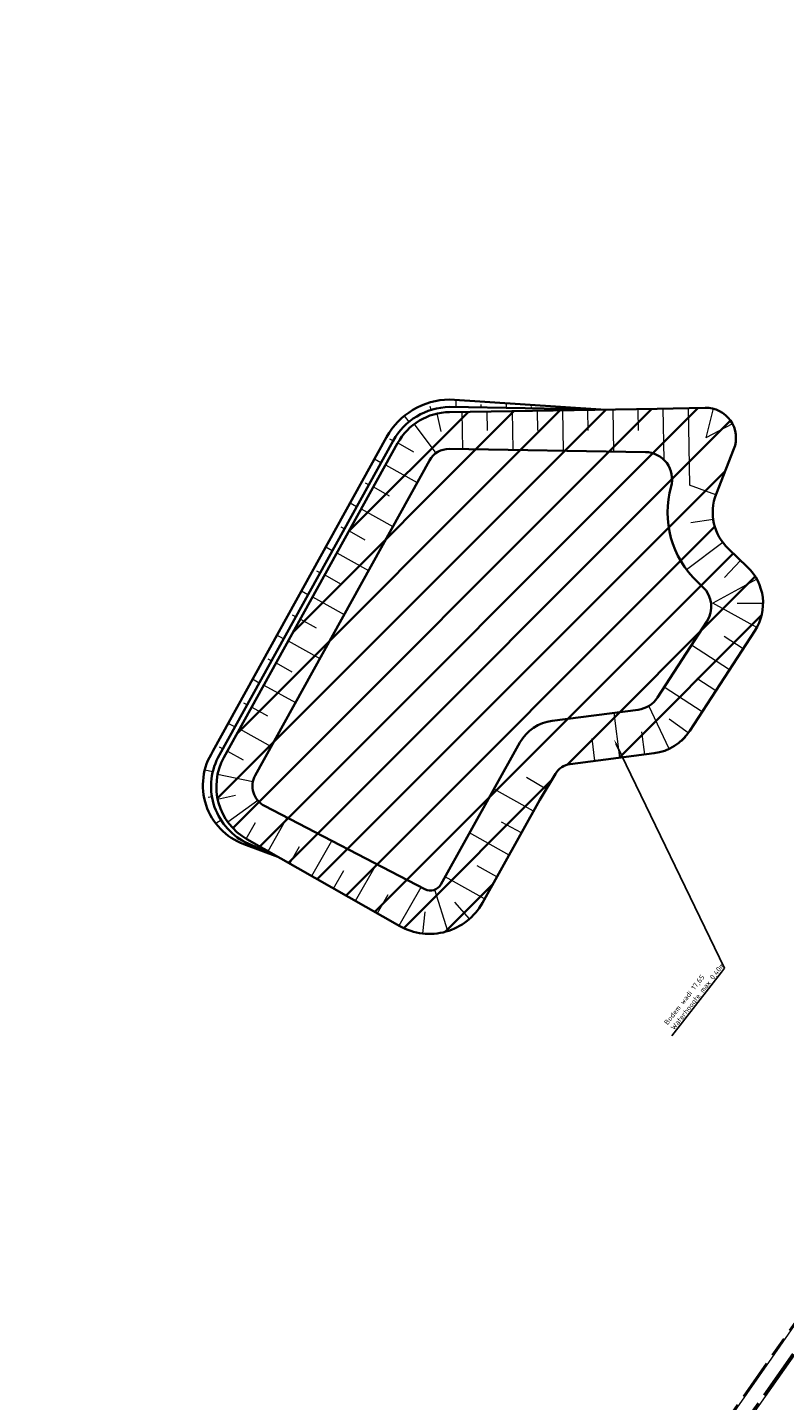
# Model space of a CAD drawing. Header units: metres. Extents: x -5 to 205656, y -9 to 393038.
# Tile 5 of 29: x 203808 to 203883, y 389672 to 389808. Entities that reach past the tile are written whole.
import ezdxf
from ezdxf import colors
from ezdxf.entities.mleader import LeaderData, LeaderLine
from ezdxf.math import Vec2, Vec3

# ---------------------------------------------------------------- set-up
doc = ezdxf.new("R2010")
doc.units = ezdxf.units.M
doc.linetypes.add('VH-OPSLUITBAND_100X200', pattern=[16, 8, -2, 4, -2])
doc.linetypes.add('VH-TROTTOIRBAND_180-200', pattern=[20, 10, -2, 2, -2, 2, -2])
for name, color, linetype, lineweight in [('N-WE-GR-Buffer', 96, 'Continuous', 35), ('N-WE-GW-TALUDARCERING-S', 7, 'Continuous', 13), ('N-WE-GW-TALUDARCERING_KORT-G', 7, 'Continuous', 13), ('N-WE-GW-TALUDARCERING_LANG-G', 7, 'Continuous', 13), ('N-WE-VH-KANTOPSLUITING_OPSLUITBAND_100X200-G', 7, 'VH-OPSLUITBAND_100X200', 30), ('N-WE-VH-KANTOPSLUITING_TROTTOIRBAND_180 200-G', 6, 'VH-TROTTOIRBAND_180-200', 40), ('N-WE-VH-KANTOPSLUITING_VOORKANTBAND-G', 7, 'Continuous', 15), ('X-XX-AL-T25', 7, 'Continuous', 25)]:
    doc.layers.add(name, color=color, linetype=linetype, lineweight=lineweight)
doc.styles.add('NLCS-ISO-M200-T25', font='NLCS-ISO.ttf', dxfattribs={"height": 0.5})

# ---------------------------------------------------------------- blocks, each defined once
blk = doc.blocks.new('*U273')
at = {"layer": 'N-WE-GW-TALUDARCERING_KORT-G', "color": 7, "ltscale": 0.5}
for p, q in [((203863.41, 389769.99), (203863.44, 389767.94)), ((203868.41, 389770.07), (203868.44, 389767.94)), ((203873.41, 389770.17), (203873.56, 389762.5)), ((203848.42, 389769.62), (203848.83, 389767.85)), ((203853.41, 389769.83), (203853.44, 389767.94)), ((203858.41, 389769.91), (203858.44, 389767.94)), ((203877.81, 389768.61), (203875.17, 389767.2)), ((203844.54, 389766.7), (203846.11, 389765.83)), ((203842.12, 389762.33), (203843.7, 389761.46)), ((203875.91, 389759.08), (203873.68, 389758.75)), ((203839.7, 389757.95), (203841.28, 389757.08)), ((203878.62, 389755.03), (203877.02, 389753.33)), ((203837.28, 389753.58), (203838.86, 389752.71)), ((203880.86, 389750.75), (203878.28, 389750.75)), ((203834.86, 389749.2), (203836.44, 389748.33)), ((203878.89, 389746.25), (203877, 389747.47)), ((203832.44, 389744.83), (203834.01, 389743.96)), ((203876.17, 389742.06), (203874.28, 389743.28)), ((203830.02, 389740.45), (203831.59, 389739.58)), ((203873.43, 389737.87), (203871.53, 389739.25)), ((203864.15, 389735.1), (203863.86, 389737.33)), ((203869.1, 389735.73), (203868.82, 389737.97)), ((203827.6, 389736.08), (203829.17, 389735.21)), ((203859.29, 389732.28), (203857.35, 389733.44)), ((203826.63, 389731.3), (203828.4, 389731.68)), ((203829.47, 389727.36), (203830.41, 389728.98)), ((203856.83, 389727.93), (203854.86, 389729.02)), ((203833.82, 389724.89), (203834.78, 389726.6)), ((203838.16, 389722.42), (203839.18, 389724.21)), ((203854.39, 389723.56), (203852.43, 389724.66)), ((203842.51, 389719.96), (203843.57, 389721.82)), ((203851.67, 389719.4), (203850.22, 389721.05)), ((203847.04, 389717.94), (203847.28, 389720.09))]:
    blk.add_line(p, q, dxfattribs=at)
at = {"layer": 'N-WE-GW-TALUDARCERING_LANG-G', "color": 7, "ltscale": 0.5}
for p, q in [((203865.91, 389770.03), (203865.98, 389765.85)), ((203870.91, 389770.12), (203871.01, 389765.02)), ((203875.9, 389770.11), (203875.17, 389767.2)), ((203850.91, 389769.8), (203850.97, 389766.08)), ((203855.91, 389769.87), (203855.97, 389766.01)), ((203860.91, 389769.95), (203860.97, 389765.93)), ((203846.17, 389768.57), (203848.34, 389765.69)), ((203843.33, 389764.52), (203846.48, 389762.77)), ((203876.17, 389761.54), (203873.56, 389762.5)), ((203840.91, 389760.14), (203844.06, 389758.4)), ((203876.86, 389756.79), (203873.26, 389754.09)), ((203838.49, 389755.77), (203841.64, 389754.02)), ((203880.25, 389753.15), (203875.86, 389750.76)), ((203836.07, 389751.39), (203839.22, 389749.65)), ((203880.24, 389748.35), (203875.86, 389750.76)), ((203833.65, 389747.02), (203836.8, 389745.27)), ((203877.53, 389744.15), (203873.76, 389746.6)), ((203831.23, 389742.64), (203834.38, 389740.9)), ((203874.8, 389739.96), (203871.03, 389742.41)), ((203871.53, 389736.29), (203869.51, 389740.56)), ((203866.62, 389735.42), (203866.05, 389739.88)), ((203828.81, 389738.27), (203831.96, 389736.52)), ((203826.63, 389733.79), (203830.14, 389733.04)), ((203858.05, 389730.11), (203854.12, 389732.3)), ((203827.63, 389729.03), (203830.61, 389731.18)), ((203831.64, 389726.13), (203833.53, 389729.46)), ((203855.61, 389725.74), (203851.68, 389727.94)), ((203835.99, 389723.66), (203837.97, 389727.15)), ((203840.34, 389721.19), (203842.41, 389724.84)), ((203844.68, 389718.72), (203846.85, 389722.53)), ((203849.51, 389718.18), (203848.22, 389722.29)), ((203853.17, 389721.38), (203849.24, 389723.57))]:
    blk.add_line(p, q, dxfattribs=at)
blk = doc.blocks.new('*U274')
at = {"layer": 'N-WE-GW-TALUDARCERING_KORT-G', "color": 7, "ltscale": 0.5}
for p, q in [((203847.87, 389769.99), (203847.76, 389770.34)), ((203852.84, 389770.22), (203852.84, 389770.52)), ((203857.84, 389770.13), (203857.84, 389770.31)), ((203862.84, 389770.05), (203862.84, 389770.1)), ((203844.08, 389766.91), (203843.75, 389767.09)), ((203841.66, 389762.53), (203841.33, 389762.71)), ((203839.24, 389758.16), (203838.91, 389758.34)), ((203836.82, 389753.78), (203836.49, 389753.96)), ((203834.4, 389749.41), (203834.07, 389749.59)), ((203831.98, 389745.03), (203831.65, 389745.21)), ((203829.56, 389740.66), (203829.23, 389740.84)), ((203827.14, 389736.28), (203826.81, 389736.46)), ((203826.07, 389731.52), (203825.68, 389731.45)), ((203828.7, 389727.42), (203828.6, 389727.28))]:
    blk.add_line(p, q, dxfattribs=at)
at = {"layer": 'N-WE-GW-TALUDARCERING_LANG-G', "color": 7, "ltscale": 0.5}
for p, q in [((203850.34, 389770.26), (203850.35, 389770.98)), ((203855.34, 389770.18), (203855.35, 389770.65)), ((203860.34, 389770.09), (203860.34, 389770.31)), ((203845.68, 389768.81), (203845.2, 389769.4)), ((203842.87, 389764.72), (203842.22, 389765.08)), ((203840.45, 389760.35), (203839.8, 389760.71)), ((203838.03, 389755.97), (203837.38, 389756.33)), ((203835.61, 389751.59), (203834.96, 389751.96)), ((203833.19, 389747.22), (203832.53, 389747.58)), ((203830.77, 389742.84), (203830.11, 389743.21)), ((203828.35, 389738.47), (203827.69, 389738.83)), ((203826.14, 389734), (203825.35, 389734.19)), ((203826.97, 389729.2), (203826.45, 389728.87))]:
    blk.add_line(p, q, dxfattribs=at)

msp = doc.modelspace()

# ---------------------------------------------------------------- hatches: boundary and pattern name
at = {"layer": 'N-WE-GR-Buffer'}
h = msp.add_hatch(dxfattribs=at)
h.set_pattern_fill('ANSI31', color=256)
edge = h.paths.add_edge_path()
edge.add_line((203860.215, 389733.82), (203858.673, 389731.234))
edge.add_line((203858.673, 389731.234), (203852.951, 389720.978))
edge.add_arc((203847.712, 389723.902), 6, 240.40471, 330.84029, ccw=False)
edge.add_line((203844.749, 389718.685), (203829.537, 389727.324))
edge.add_arc((203832.5, 389732.542), 6, 151.05081, 240.40471, ccw=False)
edge.add_line((203827.25, 389735.446), (203844.527, 389766.68))
edge.add_arc((203849.778, 389763.776), 6, 90.91316, 151.05081, ccw=False)
edge.add_line((203849.682, 389769.775), (203870.315, 389770.104))
edge.add_line((203870.315, 389770.104), (203875.106, 389770.202))
edge.add_arc((203875.167, 389767.202), 3, -21.39332, 91.162, ccw=False)
edge.add_line((203877.96, 389766.108), (203876.202, 389761.62))
edge.add_arc((203880.858, 389759.796), 5, 158.60668, 226.56359)
edge.add_line((203877.42, 389756.166), (203879.296, 389754.389))
edge.add_arc((203875.859, 389750.758), 5, -33.02626, 46.56359, ccw=False)
edge.add_line((203880.051, 389748.033), (203873.586, 389738.088))
edge.add_arc((203869.394, 389740.813), 5, 277.32753, 326.97374, ccw=False)
edge.add_line((203870.031, 389735.854), (203861.678, 389734.78))
edge.add_arc((203861.933, 389732.796), 2, 97.32753, 149.19788)

# ---------------------------------------------------------------- linework, layer by layer
at = {"layer": 'N-WE-GR-Buffer', "flags": 128}
for points in [[(203864.746, 389770.016), (203849.674, 389771.025, 0.2679462), (203843.434, 389767.287), (203826.156, 389736.051, 0.479119), (203829.217, 389726.826), (203832.618, 389725.564)], [(203864.746, 389770.016), (203849.674, 389770.275, 0.2674451), (203844.09, 389766.922), (203826.812, 389735.688, 0.427937), (203829.36, 389727.028), (203832.682, 389725.538)]]:
    msp.add_lwpolyline(points, format="xyb", dxfattribs=at)
for points in [[(203860.215, 389733.82), (203858.673, 389731.234), (203852.951, 389720.978, -0.416442), (203844.749, 389718.685), (203829.537, 389727.324, -0.4109146), (203827.25, 389735.446), (203844.527, 389766.68, -0.268593), (203849.682, 389769.775), (203870.315, 389770.104), (203875.106, 389770.202, -0.5348215), (203877.96, 389766.108), (203876.202, 389761.62, 0.3055251), (203877.42, 389756.166), (203879.296, 389754.389, -0.3619449), (203880.051, 389748.033), (203873.586, 389738.088, -0.2200756), (203870.031, 389735.854), (203861.678, 389734.78, 0.2302724)], [(203871.712, 389762.367, 0.2785512), (203874.326, 389752.898), (203874.872, 389752.381, -0.3619449), (203875.279, 389748.949), (203870.367, 389741.394, -0.2200756), (203868.448, 389740.187), (203859.899, 389739.088, 0.2378314), (203856.692, 389736.918), (203848.826, 389722.82, -0.4056572), (203847.225, 389722.341), (203831.281, 389730.634, -0.4217396), (203830.371, 389733.65), (203847.695, 389764.97, -0.277116), (203849.655, 389766.105), (203869.155, 389765.797, -0.4920208)]]:
    msp.add_lwpolyline(points, format="xyb", close=True, dxfattribs=at)
at = {"layer": 'N-WE-VH-KANTOPSLUITING_OPSLUITBAND_100X200-G', "ltscale": 0.5, "flags": 128}
msp.add_lwpolyline([(203974.465, 389808.001), (203972.008, 389804.352), (203970.992, 389802.92), (203970.543, 389802.289), (203965.672, 389795.857), (203963.289, 389792.474), (203963.071, 389792.629), (203960.098, 389788.433), (203959.435, 389787.478), (203958.502, 389786.187), (203955.233, 389781.535), (203950.686, 389775.08), (203949.974, 389774.057), (203948.915, 389772.553), (203945.875, 389768.178), (203944.966, 389768.734), (203943.091, 389766.008), (203940.195, 389761.491), (203937.632, 389758.367), (203934.588, 389753.934), (203929.657, 389746.902), (203926.375, 389742.188), (203925.947, 389742.457), (203924.08, 389739.791), (203921.328, 389735.77), (203921.781, 389735.427), (203921.3, 389734.762), (203920.855, 389735.076), (203920.068, 389734.023), (203919.322, 389732.933), (203920.019, 389732.456), (203919.525, 389731.721), (203918.815, 389732.213), (203904.06, 389710.892), (203904.379, 389710.666), (203904.99, 389709.107), (203900.918, 389703.231), (203900.332, 389702.432), (203897.795, 389698.789), (203896.058, 389696.316), (203893.121, 389692.167), (203892.56, 389691.36), (203889.404, 389686.918), (203888.678, 389685.776), (203886.62, 389682.885), (203884.946, 389680.541), (203881.61, 389675.786), (203876.929, 389669.098), (203876.354, 389668.264), (203872.65, 389663.009), (203869.862, 389659.046), (203867.224, 389655.39), (203864.32, 389651.532), (203860.887, 389647.188), (203859.19, 389645.171), (203854.724, 389640.098), (203854.121, 389639.479), (203850.543, 389635.649), (203844.722, 389629.877), (203844.464, 389629.648), (203839.89, 389625.505), (203837.751, 389623.695), (203837.079, 389623.136), (203833.858, 389620.491), (203829.291, 389616.939), (203827.033, 389615.174), (203824.018, 389612.963), (203818.182, 389608.881), (203813.836, 389606.136), (203812.283, 389605.169), (203808.555, 389602.891), (203802.595, 389599.321), (203797.722, 389596.382), (203791.797, 389592.818), (203787.349, 389590.127), (203783.986, 389588.119), (203779.36, 389585.342), (203773.191, 389581.572), (203768.214, 389578.615), (203762.238, 389574.915), (203756.869, 389571.429), (203752.612, 389568.195), (203750.38, 389566.454), (203744.107, 389561.177), (203735.939, 389553.777), (203729.423, 389547.828), (203728.79, 389547.255), (203721.402, 389540.489), (203717.846, 389537.243), (203717.548, 389536.965), (203713.84, 389533.567), (203707.623, 389527.941), (203706.549, 389526.988), (203701.419, 389522.313), (203699.73, 389520.774), (203692.335, 389513.768), (203691.993, 389513.434), (203686.707, 389508.183), (203685.997, 389507.445), (203683.255, 389504.529), (203680.546, 389501.511), (203675.008, 389495.071), (203673.463, 389493.26), (203670.909, 389490.138), (203670.784, 389489.976), (203668.573, 389487.228), (203662.203, 389479.467), (203660.225, 389477.088), (203655.194, 389470.863), (203654.428, 389469.934), (203651.016, 389465.766), (203647.875, 389461.887), (203647.391, 389461.346), (203646.837, 389460.658), (203642.889, 389455.82), (203642.021, 389454.792), (203640.992, 389453.481), (203640.151, 389452.432), (203637.07, 389448.65), (203636.39, 389447.871), (203633.853, 389444.75), (203632.905, 389443.601), (203628.167, 389437.801), (203622.155, 389430.478), (203620.86, 389428.878), (203613.157, 389419.461), (203609.548, 389415.06), (203606.141, 389410.778), (203607.4, 389409.761)], dxfattribs=at)
at = {"layer": 'N-WE-VH-KANTOPSLUITING_TROTTOIRBAND_180 200-G', "ltscale": 0.5, "flags": 128}
msp.add_lwpolyline([(203975.904, 389806.991), (203871.236, 389658.268, -0.1041369), (203812.02, 389603.101), (203767.678, 389576.371, 0.0490091), (203743.592, 389558.422), (203697.2, 389516.2, 0.0368513), (203676.579, 389494.451), (203611.169, 389414.401, 0.0014641), (203607.463, 389409.839, 0.0014641)], format="xyb", dxfattribs=at)
at = {"layer": 'N-WE-VH-KANTOPSLUITING_VOORKANTBAND-G'}
msp.add_lwpolyline([(203976.068, 389806.876), (203871.4, 389658.153, -0.1041369), (203812.123, 389602.93), (203767.781, 389576.2, 0.0490091), (203743.726, 389558.274), (203697.334, 389516.052, 0.0368513), (203676.734, 389494.324), (203611.323, 389414.274, 0.0014641), (203607.619, 389409.713, 0.0014641)], format="xyb", dxfattribs=at)
msp.add_lwpolyline([(203885.028, 389680.483), (203881.692, 389675.729), (203877.011, 389669.041)], dxfattribs=at)

# ---------------------------------------------------------------- block references
at = {"layer": 'N-WE-GW-TALUDARCERING-S', "color": 7}
for name in ['*U274', '*U273']:
    msp.add_blockref(name, (0, 0), dxfattribs=at)

# ---------------------------------------------------------------- leaders
at = {"layer": 'X-XX-AL-T25'}
ml = msp.add_multileader_mtext('Standard', dxfattribs=at)
ml.set_content('Bodem wadi 17,65^JWaterhoogte max 0,40m', color=256, style='NLCS-ISO-M200-T25')
ml.set_leader_properties(color=256, linetype='ByLayer', lineweight=-1)
ml.build(insert=Vec2(0, 0))
ml.multileader.update_dxf_attribs({"text_left_attachment_type": 5, "text_right_attachment_type": 5, "dogleg_length": 0.5, "arrow_head_size": 0.5})
ctx = ml.context
ctx.base_point, ctx.char_height, ctx.arrow_head_size, ctx.landing_gap_size, ctx.plane_origin, ctx.plane_x_axis, ctx.plane_y_axis = Vec3(203872.033, 389708.066), 0.5, 0.5, 0.18, Vec3(203839.037, 389730.351), Vec3(0.6136069, 0.7896117), Vec3(-0.7896117, 0.6136069)
ctx.left_attachment, ctx.right_attachment = 5, 5
notes = []
notes.append((ctx, [(0, (1, 1, 0), (203877.025, 389714.489), (-0.6136069, -0.7896117), 0.5, [(0, [(203866.051, 389737.215)], 0, [])])]))
ctx.mtext.insert, ctx.mtext.text_direction, ctx.mtext.rotation, ctx.mtext.flow_direction = Vec3(203870.972, 389709.118), Vec3(0.6136069, 0.7896117), 0.9101759, 5
for ctx, leaders in notes:
    for number, flags, end, landing, length, lines in leaders:
        leader = LeaderData()
        leader.index, (leader.has_last_leader_line, leader.has_dogleg_vector, leader.attachment_direction) = number, flags
        leader.last_leader_point, leader.dogleg_vector, leader.dogleg_length = Vec3(end), Vec3(landing), length
        for number, points, colour, breaks in lines:
            line = LeaderLine()
            line.index, line.vertices, line.color, line.breaks = number, Vec3.list(points), colors.encode_raw_color(colour), breaks
            leader.lines.append(line)
        ctx.leaders.append(leader)

doc.saveas('drawing.dxf')
